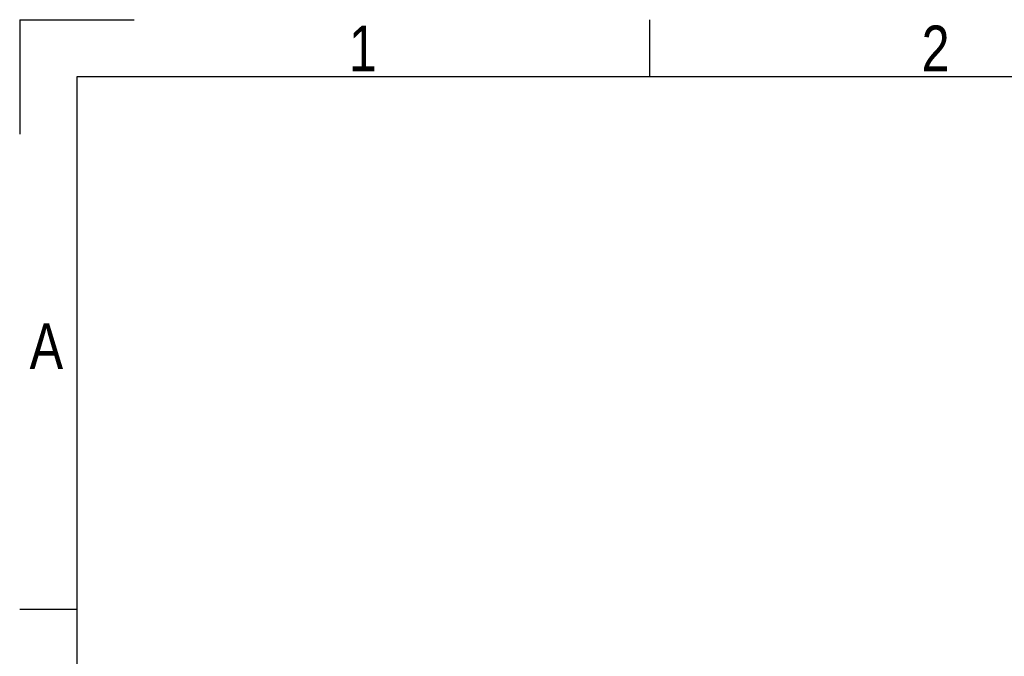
# Model space of a CAD drawing. Header units: millimetres. Extents: x 0 to 420, y 0 to 297.
# Tile 8 of 10: x 0 to 89, y 239 to 297. Entities that reach past the tile are written whole.
import ezdxf

# ---------------------------------------------------------------- set-up
doc = ezdxf.new("R2010")
doc.units = ezdxf.units.MM
doc.layers.add('CARTIGLIO', color=140, linetype='Continuous')
doc.styles.add('SLDTEXTSTYLE2', font='TXT', dxfattribs={"width": 0.821468})

msp = doc.modelspace()

# ---------------------------------------------------------------- linework, layer by layer
at = {"layer": 'CARTIGLIO', "linetype": 'Continuous'}
for p, q in [((0.0059, 296.9968), (0.0059, 286.6484)), ((0.0059, 296.9968), (10.3543, 296.9968)), ((56.9223, 291.8226), (56.9223, 296.9968)), ((414.8274, 291.8226), (5.1801, 291.8226)), ((5.1801, 291.8226), (5.1801, 5.171)), ((5.1801, 243.7024), (0.0059, 243.7024))]:
    msp.add_line(p, q, dxfattribs=at)

# ---------------------------------------------------------------- texts
at = {"layer": 'CARTIGLIO', "char_height": 4.1394, "attachment_point": 2, "style": 'SLDTEXTSTYLE2'}
for s, insert in [('1', (31.0075, 296.4629)), ('2', (82.7497, 296.4629)), ('A', (2.4139, 269.5569))]:
    msp.add_mtext(s, dxfattribs=dict(at, insert=insert))

doc.saveas('drawing.dxf')
